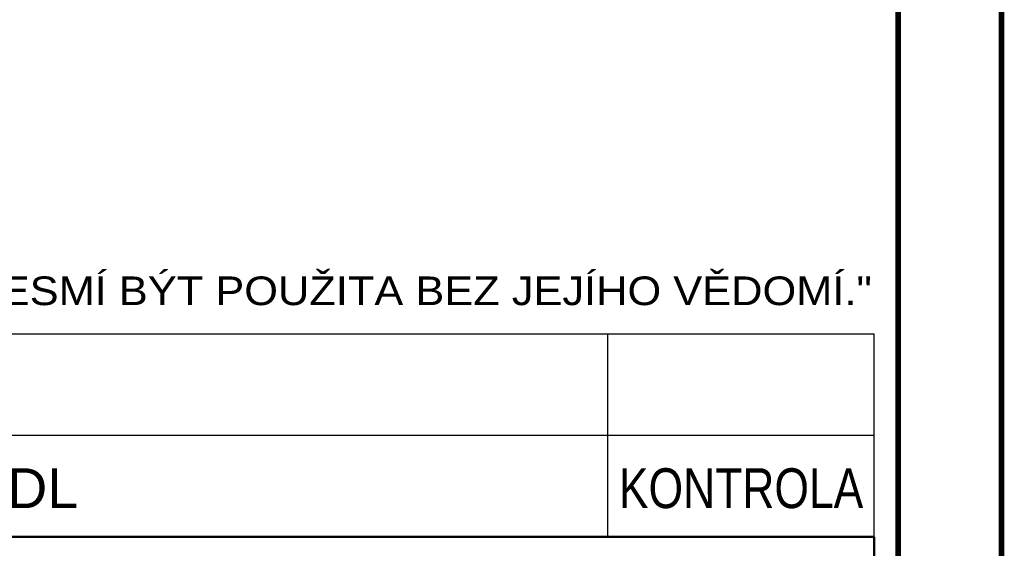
# Paper-space layout 'Layout1' of a CAD drawing. Extents: x -2 to 1033, y -36 to 596.
# Tile 41 of 181: x 779 to 841, y 84 to 117. Entities that reach past the tile are written whole.
import ezdxf
from ezdxf.enums import TextEntityAlignment as Align

# ---------------------------------------------------------------- set-up
doc = ezdxf.new("R2010")
doc.units = 0
doc.layers.get('DEFPOINTS').update_dxf_attribs({"color": 132, "linetype": 'CONTINUOUS'})
doc.layers.add('RAMECEK_HP', color=251, linetype='CONTINUOUS')
doc.layers.add('RAZITKO_HP', color=222, linetype='CONTINUOUS')
doc.styles.add('RAZITKO_HP_ARIAL', font='arial.ttf')
doc.styles.add('ROMANS', font='romans.shx', dxfattribs={"width": 0.8})

# ---------------------------------------------------------------- blocks, each defined once
blk = doc.blocks.new('*U6')
at = {"layer": 'DEFPOINTS'}
blk.add_lwpolyline([(841, 0), (631, 0), (631, 297), (841, 297)], close=True, dxfattribs=at)
at = {"layer": 'RAMECEK_HP', "lineweight": 35, "const_width": 0.35}
for points in [[(0, 594), (0, 0), (841, 0), (841, 594)], [(6.5, 587.5), (6.5, 6.5), (834.5, 6.5), (834.5, 587.5)]]:
    blk.add_lwpolyline(points, close=True, dxfattribs=at)
at = {"layer": 'DEFPOINTS', "style": 'ROMANS', "width": 0.8}
blk.add_attdef('TISK', text='', height=10, dxfattribs=at).set_placement((841, -33), align=Align.RIGHT)
blk = doc.blocks.new('text_HP')
at = {"layer": 'RAZITKO_HP', "lineweight": 25}
blk.add_line((-177, 94.25), (-5, 94.25), dxfattribs=at)
at = {"layer": 'RAZITKO_HP', "lineweight": 18, "style": 'RAZITKO_HP_ARIAL', "width": 1.085}
blk.add_text('"DOKUMENTACE JE DUŠEVNÍM MAJETKEM FIRMY HUTNÍ PROJEKT Frýdek-Místek a.s. A NESMÍ BÝT POUŽITA BEZ JEJÍHO VĚDOMÍ."', height=1.8, dxfattribs=at).set_placement((-177, 96.05))
blk = doc.blocks.new('A$C1486bec4')
at = {"layer": 'RAZITKO_HP', "lineweight": 25}
for p, q in [((-24.75, 90.875), (-24.75, 97.25)), ((-8, 90.875), (-8, 97.25)), ((-180, 90.875), (-8, 90.875)), ((-24.75, 84.5), (-24.75, 90.875)), ((-8, 84.5), (-8, 90.875))]:
    blk.add_line(p, q, dxfattribs=at)
at = {"layer": 'RAZITKO_HP', "lineweight": 50}
for p, q in [((-63, 84.5), (-8, 84.5)), ((-8, 84.5), (-8, 8))]:
    blk.add_line(p, q, dxfattribs=at)
at = {"layer": 'RAZITKO_HP'}
blk.add_blockref('text_HP', (-3, 3), dxfattribs=at)
at = {"layer": 'RAZITKO_HP', "lineweight": 25, "style": 'RAZITKO_HP_ARIAL'}
blk.add_text('PROVEDL', height=2.5, dxfattribs=at).set_placement((-74.75, 86.3))
at = {"layer": 'RAZITKO_HP', "lineweight": 25, "style": 'RAZITKO_HP_ARIAL', "width": 0.8}
blk.add_text('KONTROLA', height=2.5, dxfattribs=at).set_placement((-16.375, 86.3), align=Align.CENTER)

psp = doc.layouts.get("Layout1")

# ---------------------------------------------------------------- block references
at = {"layer": 'RAMECEK_HP'}
psp.add_blockref('*U6', (0, 0), dxfattribs=at)
at = {"layer": 'RAZITKO_HP'}
psp.add_blockref('A$C1486bec4', (841, 0), dxfattribs=at)

doc.saveas('drawing.dxf')
